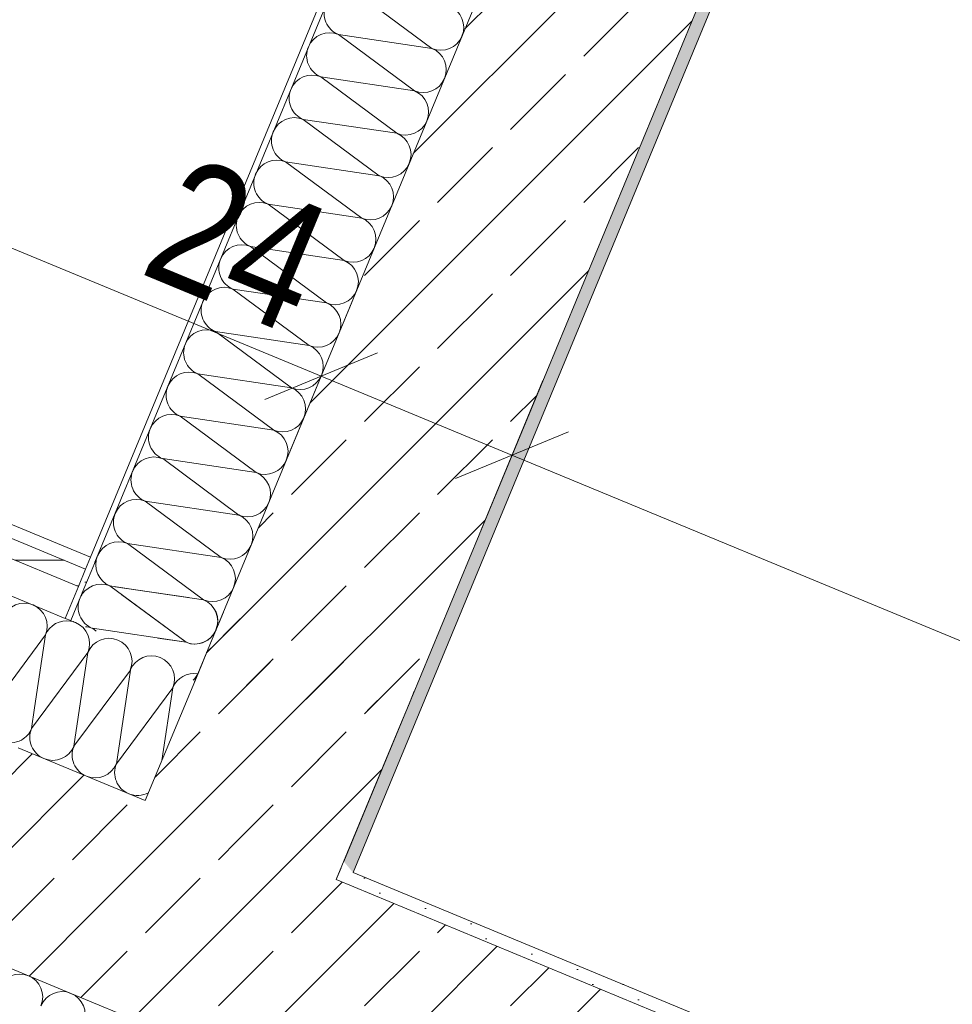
# Model space of a CAD drawing. Header units: metres. Extents: x -89 to 754, y -195 to 69.
# Tile 22 of 211: x -5.7 to -4.62, y -5.56 to -4.41. Entities that reach past the tile are written whole.
import ezdxf

# ---------------------------------------------------------------- set-up
doc = ezdxf.new("R2010")
doc.units = ezdxf.units.M
doc.header["$MEASUREMENT"] = 0
doc.layers.add('95 Ausführungsplanung Bemaßung', color=7, linetype='Continuous')
doc.layers.add('Neubau_10 Wand außen', color=7, linetype='Continuous')
doc.styles.add('ERSTELLTER_STIL_3', font='ARIALN.TTF')
doc.dimstyles.new('ERSTELLTER_STIL__4', dxfattribs={"dimtxt": 0.15, "dimasz": 0.095143, "dimexe": 0.18, "dimexo": 0.0625, "dimgap": 0, "dimtad": 1, "dimzin": 0, "dimdsep": 46, "dimtxsty": 'ERSTELLTER_STIL_3', "dimblk": 'ARROWHEAD_6', "dimblk1": 'ARROWHEAD_6', "dimblk2": 'ARROWHEAD_6', "dimcen": 0.09, "dimse1": 1, "dimse2": 1, "dimclrd": 7, "dimclre": 7, "dimclrt": 7, "dimazin": 0, "dimtfac": 1, "dimtdec": 4, "dimtmove": 0, "dimatfit": 3, "dimfxl": 1, "dimtolj": 1, "dimtzin": 0, "dimarcsym": 0})
pattern_1 = [(45, (0, 0), (-0.01767767, 0.01767767), [0, -0.025])]
pattern_2 = [(45, (0, 0), (-0.0848528, 0.0848528), []), (45, (-0.04243, 0.04243), (-0.0848528, 0.0848528), [0.09, -0.03])]
pattern_3 = [(45, (0, 0.175), (-0.05568466, 0.05568466), [0, -0.0525, 0, -0.07875]), (110, (0.175, 0.175), (0.0740008, 0.0269341), [0, -0.0385, 0, -0.0665])]

# ---------------------------------------------------------------- blocks, each defined once
blk = doc.blocks.new('*X195')
at = {"layer": 'Neubau_10 Wand außen', "color": 8, "linetype": 'Continuous', "lineweight": 9}
for centre, start, end in [((-5.7038, -5.5475), 67.5, 157.5), ((-5.7038, -5.5475), 337.5, 67.5), ((-5.6545, -5.5679), 67.5, 157.5), ((-5.6545, -5.5679), 337.5, 67.5)]:
    blk.add_arc(centre, 0.0267, start, end, dxfattribs=at)
blk = doc.blocks.new('*X196')
at = {"layer": 'Neubau_10 Wand außen', "color": 8, "linetype": 'Continuous', "lineweight": 9}
for p in [(-5.7393, -5.2153), (-5.6865, -5.2116)]:
    blk.add_line(p, (-5.6739, -5.1269), dxfattribs=at)
for centre, start, end in [((-5.6985, -5.1167), 67.5, 157.5), ((-5.6985, -5.1167), 337.5, 67.5), ((-5.6493, -5.1371), 80.2968, 157.5), ((-5.7147, -5.2255), 247.5, 298.6239)]:
    blk.add_arc(centre, 0.0267, start, end, dxfattribs=at)
blk = doc.blocks.new('*X197')
at = {"layer": 'Neubau_10 Wand außen', "color": 8, "linetype": 'Continuous', "lineweight": 9}
for p, q in [((-5.6901, -5.2357), (-5.6246, -5.1473)), ((-5.6408, -5.2561), (-5.6246, -5.1473)), ((-5.6408, -5.2561), (-5.5753, -5.1677)), ((-5.5915, -5.2765), (-5.5753, -5.1677)), ((-5.5915, -5.2765), (-5.5261, -5.1882)), ((-5.5387, -5.2728), (-5.5261, -5.1882)), ((-5.6901, -5.2357), (-5.6865, -5.2116))]:
    blk.add_line(p, q, dxfattribs=at)
for centre, start, end in [((-5.6493, -5.1371), 67.5, 80.2968), ((-5.6493, -5.1371), 337.5, 67.5), ((-5.6, -5.1575), 67.5, 157.5), ((-5.6, -5.1575), 337.5, 67.5), ((-5.5507, -5.1779), 67.5, 157.5), ((-5.5507, -5.1779), 337.5, 67.5), ((-5.5014, -5.1984), 80.2968, 157.5), ((-5.7147, -5.2255), 298.6239, 337.5), ((-5.6654, -5.2459), 157.5, 247.5), ((-5.6654, -5.2459), 247.5, 337.5), ((-5.6162, -5.2663), 157.5, 247.5), ((-5.6162, -5.2663), 247.5, 337.5), ((-5.5669, -5.2867), 157.5, 247.5), ((-5.5669, -5.2867), 247.5, 298.6239)]:
    blk.add_arc(centre, 0.0267, start, end, dxfattribs=at)
blk = doc.blocks.new('*X296')
at = {"layer": 'Neubau_10 Wand außen', "color": 8, "linetype": 'Continuous', "lineweight": 9}
for p, q in [((-5.5505, -5.1059), (-5.5106, -5.1354)), ((-5.6194, -5.1192), (-5.6151, -5.1224)), ((-5.6194, -5.1192), (-5.5106, -5.1354))]:
    blk.add_line(p, q, dxfattribs=at)
for centre, start, end in [((-5.6092, -5.0946), 130.6681, 157.5), ((-5.6092, -5.0946), 157.5, 247.5), ((-5.6296, -5.1439), 67.5, 85.4408), ((-5.5004, -5.1108), 247.5, 304.2273), ((-5.5208, -5.1601), 334.7129, 337.5)]:
    blk.add_arc(centre, 0.0267, start, end, dxfattribs=at)
blk = doc.blocks.new('*X297')
at = {"layer": 'Neubau_10 Wand außen', "color": 8, "linetype": 'Continuous', "lineweight": 9}
for p, q in [((-5.6131, -5.0561), (-5.6109, -5.0601)), ((-5.6109, -5.0601), (-5.6076, -5.0642)), ((-5.6076, -5.0642), (-5.6036, -5.0675)), ((-5.624, -5.0724), (-5.6264, -5.0744)), ((-5.6194, -5.07), (-5.624, -5.0724)), ((-5.6144, -5.0684), (-5.6194, -5.07)), ((-5.6092, -5.0679), (-5.6144, -5.0684)), ((-5.604, -5.0684), (-5.6092, -5.0679)), ((-5.599, -5.07), (-5.604, -5.0684)), ((-5.6036, -5.0675), (-5.599, -5.07)), ((-5.599, -5.07), (-5.5689, -5.0744)), ((-5.599, -5.07), (-5.5505, -5.1059)), ((-5.4782, -5.1256), (-5.4758, -5.121)), ((-5.4758, -5.121), (-5.4743, -5.116)), ((-5.4743, -5.116), (-5.474, -5.1137)), ((-5.4854, -5.1328), (-5.4816, -5.1296)), ((-5.4816, -5.1296), (-5.4782, -5.1256))]:
    blk.add_line(p, q, dxfattribs=at)
blk = doc.blocks.new('*X298')
at = {"layer": 'Neubau_10 Wand außen', "color": 8, "linetype": 'Continuous', "lineweight": 9}
for p, q in [((-5.6149, -5.0401), (-5.6154, -5.0453)), ((-5.6146, -5.0393), (-5.6149, -5.0401)), ((-5.6154, -5.0453), (-5.6149, -5.0505)), ((-5.6149, -5.0505), (-5.6134, -5.0555)), ((-5.6134, -5.0555), (-5.6131, -5.0561)), ((-5.5689, -5.0744), (-5.5077, -5.0835)), ((-5.4782, -5.096), (-5.4785, -5.0956)), ((-5.4758, -5.1006), (-5.4782, -5.096)), ((-5.4743, -5.1056), (-5.4758, -5.1006)), ((-5.4737, -5.1108), (-5.4743, -5.1056)), ((-5.474, -5.1137), (-5.4737, -5.1108))]:
    blk.add_line(p, q, dxfattribs=at)
blk = doc.blocks.new('*X300')
at = {"layer": 'Neubau_10 Wand außen', "color": 8, "linetype": 'Continuous', "lineweight": 9}
for p, q in [((-5.3132, -4.3801), (-5.2249, -4.4456)), ((-5.3336, -4.4294), (-5.2249, -4.4456)), ((-5.3336, -4.4294), (-5.2453, -4.4949)), ((-5.354, -4.4787), (-5.2453, -4.4949)), ((-5.354, -4.4787), (-5.2657, -4.5441)), ((-5.3745, -4.528), (-5.2861, -4.5934)), ((-5.3745, -4.528), (-5.2657, -4.5441)), ((-5.3949, -4.5772), (-5.2861, -4.5934)), ((-5.3949, -4.5772), (-5.3065, -4.6427)), ((-5.4153, -4.6265), (-5.3065, -4.6427)), ((-5.4153, -4.6265), (-5.3269, -4.692)), ((-5.4357, -4.6758), (-5.3473, -4.7412)), ((-5.4357, -4.6758), (-5.3269, -4.692)), ((-5.4561, -4.7251), (-5.3473, -4.7412)), ((-5.4561, -4.7251), (-5.3677, -4.7905)), ((-5.4765, -4.7743), (-5.3677, -4.7905)), ((-5.4765, -4.7743), (-5.3882, -4.8398)), ((-5.4969, -4.8236), (-5.4086, -4.8891)), ((-5.4969, -4.8236), (-5.3882, -4.8398)), ((-5.5173, -4.8729), (-5.4086, -4.8891)), ((-5.5173, -4.8729), (-5.429, -4.9383)), ((-5.5377, -4.9221), (-5.429, -4.9383)), ((-5.5377, -4.9221), (-5.4494, -4.9876)), ((-5.5581, -4.9714), (-5.4698, -5.0369)), ((-5.5581, -4.9714), (-5.4494, -4.9876)), ((-5.5786, -5.0207), (-5.4698, -5.0369)), ((-5.5786, -5.0207), (-5.4902, -5.0861)), ((-5.5928, -5.0709), (-5.4902, -5.0861)), ((-5.585, -5.0803), (-5.5106, -5.1354)), ((-5.5432, -5.1306), (-5.5106, -5.1354))]:
    blk.add_line(p, q, dxfattribs=at)
for centre, start, end in [((-5.3234, -4.4048), 157.5, 247.5), ((-5.2147, -4.421), 337.5, 67.5), ((-5.3438, -4.454), 67.5, 157.5), ((-5.2147, -4.421), 247.5, 337.5), ((-5.3438, -4.454), 157.5, 247.5), ((-5.2351, -4.4702), 337.5, 67.5), ((-5.3642, -4.5033), 67.5, 157.5), ((-5.2351, -4.4702), 247.5, 337.5), ((-5.3642, -4.5033), 157.5, 247.5), ((-5.2555, -4.5195), 337.5, 67.5), ((-5.3847, -4.5526), 67.5, 157.5), ((-5.2555, -4.5195), 247.5, 337.5), ((-5.3847, -4.5526), 157.5, 247.5), ((-5.2759, -4.5688), 337.5, 67.5), ((-5.4051, -4.6019), 67.5, 157.5), ((-5.2759, -4.5688), 247.5, 337.5), ((-5.4051, -4.6019), 157.5, 247.5), ((-5.2963, -4.618), 337.5, 67.5), ((-5.4255, -4.6511), 67.5, 157.5), ((-5.2963, -4.618), 247.5, 337.5), ((-5.4255, -4.6511), 157.5, 247.5), ((-5.3167, -4.6673), 337.5, 67.5), ((-5.4459, -4.7004), 67.5, 157.5), ((-5.3167, -4.6673), 247.5, 337.5), ((-5.4459, -4.7004), 157.5, 247.5), ((-5.3371, -4.7166), 337.5, 67.5), ((-5.4663, -4.7497), 67.5, 157.5), ((-5.3371, -4.7166), 247.5, 337.5), ((-5.4663, -4.7497), 157.5, 247.5), ((-5.3575, -4.7659), 337.5, 67.5), ((-5.4867, -4.799), 67.5, 157.5), ((-5.3575, -4.7659), 247.5, 337.5), ((-5.4867, -4.799), 157.5, 247.5), ((-5.378, -4.8151), 337.5, 67.5), ((-5.5071, -4.8482), 67.5, 157.5), ((-5.378, -4.8151), 247.5, 337.5), ((-5.5071, -4.8482), 157.5, 247.5), ((-5.3984, -4.8644), 337.5, 67.5), ((-5.5275, -4.8975), 67.5, 157.5), ((-5.3984, -4.8644), 247.5, 337.5), ((-5.5275, -4.8975), 157.5, 247.5), ((-5.4188, -4.9137), 337.5, 67.5), ((-5.5479, -4.9468), 67.5, 157.5), ((-5.4188, -4.9137), 247.5, 337.5), ((-5.5479, -4.9468), 157.5, 247.5), ((-5.4392, -4.963), 337.5, 67.5), ((-5.5683, -4.9961), 67.5, 157.5), ((-5.4392, -4.963), 247.5, 337.5), ((-5.5683, -4.9961), 157.5, 247.5), ((-5.4596, -5.0122), 337.5, 67.5), ((-5.5888, -5.0453), 67.5, 157.5), ((-5.4596, -5.0122), 247.5, 337.5), ((-5.5888, -5.0453), 157.5, 176.6712), ((-5.48, -5.0615), 337.5, 67.5), ((-5.48, -5.0615), 247.5, 337.5), ((-5.5004, -5.1108), 337.5, 67.5), ((-5.5004, -5.1108), 247.5, 337.5), ((-5.5208, -5.1601), 313.3274, 337.5)]:
    blk.add_arc(centre, 0.0267, start, end, dxfattribs=at)
blk = doc.blocks.new('*D698')
at = {"layer": '95 Ausführungsplanung Bemaßung', "color": 7, "linetype": 'Continuous', "lineweight": 9}
for p, q in [((-8.1158, -6.9947), (-8.0439, -6.8212)), ((-8.1492, -6.8792), (-8.0798, -6.908)), ((-8.0144, -6.8809), (-8.1453, -6.9351)), ((-8.0798, -6.908), (8.1315, -13.6229)), ((8.0955, -13.7097), (8.1674, -13.5362)), ((8.066, -13.65), (8.1969, -13.5958)), ((8.1315, -13.6229), (8.2009, -13.6517))]:
    blk.add_line(p, q, dxfattribs=at)
at = {"layer": '95 Ausführungsplanung Bemaßung', "color": 7, "lineweight": 9, "insert": (-0.2063, -10.1746), "char_height": 0.15, "attachment_point": 7, "rotation": 337.5, "style": 'ERSTELLTER_STIL_3'}
blk.add_mtext('\\A1;{\\pql;\\fArial Narrow|b0|i0|c0|p0;\\W1.000000;17,54\\fArial Narrow|b0|i0|c0|p0;\\W1.000000;\\A1{\\H.66x;\\S5^  ;}}', dxfattribs=at)
blk = doc.blocks.new('ARROWHEAD_6')
at = {"color": 0, "linetype": 'Continuous', "lineweight": 0}
for p, q in [((-0.5, -0.5), (0.5, 0.5)), ((0, 0), (-1, 0))]:
    blk.add_line(p, q, dxfattribs=at)
blk = doc.blocks.new('*D699')
at = {"layer": '95 Ausführungsplanung Bemaßung', "color": 7, "linetype": 'Continuous', "lineweight": 9}
for p, q in [((-7.8096, -6.2556), (-7.7378, -6.0821)), ((-7.8431, -6.1401), (-7.7737, -6.1689)), ((-7.7083, -6.1418), (-7.8391, -6.196)), ((-7.7737, -6.1689), (-7.5455, -6.2634)), ((-7.4801, -6.2363), (-7.6109, -6.2905)), ((-7.5455, -6.2634), (-5.2681, -7.2067))]:
    blk.add_line(p, q, dxfattribs=at)
at = {"layer": '95 Ausführungsplanung Bemaßung', "color": 7, "lineweight": 9, "insert": (-8.0484, -6.0298), "char_height": 0.15, "attachment_point": 7, "rotation": 337.5, "style": 'ERSTELLTER_STIL_3'}
blk.add_mtext('\\A1;{\\pql;\\fArial Narrow|b0|i0|c0|p0;\\W1.000000;24\\fArial Narrow|b0|i0|c0|p0;\\W1.000000;\\A1{\\H.66x;\\S5^  ;}}', dxfattribs=at)
blk = doc.blocks.new('*D700')
at = {"layer": '95 Ausführungsplanung Bemaßung', "color": 7, "linetype": 'Continuous', "lineweight": 9}
for p, q in [((-7.7737, -6.1689), (-7.5455, -6.2634)), ((-7.5814, -6.3501), (-7.5096, -6.1766)), ((-7.4801, -6.2363), (-7.6109, -6.2905)), ((-7.5455, -6.2634), (-5.2681, -7.2067)), ((-5.2027, -7.1796), (-5.3336, -7.2338)), ((-5.2681, -7.2067), (-4.335, -7.5932))]:
    blk.add_line(p, q, dxfattribs=at)
at = {"layer": '95 Ausführungsplanung Bemaßung', "color": 7, "lineweight": 9, "insert": (-6.5943, -6.6627), "char_height": 0.15, "attachment_point": 7, "rotation": 337.5, "style": 'ERSTELLTER_STIL_3'}
blk.add_mtext('\\A1;{\\pql;\\fArial Narrow|b0|i0|c0|p0;\\W1.000000;2,46\\fArial Narrow|b0|i0|c0|p0;\\W1.000000;\\A1{\\H.66x;\\S5^  ;}}', dxfattribs=at)
blk = doc.blocks.new('*D717')
at = {"layer": '95 Ausführungsplanung Bemaßung', "color": 7, "linetype": 'Continuous', "lineweight": 9}
for p, q in [((-7.9627, -6.6252), (-7.8908, -6.4517)), ((-7.9962, -6.5097), (-7.9268, -6.5384)), ((-7.8613, -6.5113), (-7.9922, -6.5655)), ((-7.9268, -6.5384), (-7.6986, -6.6329)), ((-7.6331, -6.6058), (-7.764, -6.66)), ((-7.6986, -6.6329), (8.0563, -13.1588))]:
    blk.add_line(p, q, dxfattribs=at)
at = {"layer": '95 Ausführungsplanung Bemaßung', "color": 7, "lineweight": 9, "insert": (-8.2014, -6.3993), "char_height": 0.15, "attachment_point": 7, "rotation": 337.5, "style": 'ERSTELLTER_STIL_3'}
blk.add_mtext('\\A1;{\\pql;\\fArial Narrow|b0|i0|c0|p0;\\W1.000000;24\\fArial Narrow|b0|i0|c0|p0;\\W1.000000;\\A1{\\H.66x;\\S5^  ;}}', dxfattribs=at)
blk = doc.blocks.new('*D718')
at = {"layer": '95 Ausführungsplanung Bemaßung', "color": 7, "linetype": 'Continuous', "lineweight": 9}
for p, q in [((-7.9268, -6.5384), (-7.6986, -6.6329)), ((-7.7345, -6.7197), (-7.6626, -6.5462)), ((-7.6331, -6.6058), (-7.764, -6.66)), ((-7.6986, -6.6329), (8.0563, -13.1588)), ((8.1218, -13.1317), (7.9909, -13.1859))]:
    blk.add_line(p, q, dxfattribs=at)
at = {"layer": '95 Ausführungsplanung Bemaßung', "color": 7, "lineweight": 9, "char_height": 0.15, "attachment_point": 7, "rotation": 337.5, "style": 'ERSTELLTER_STIL_3'}
for s, insert in [('\\A1;{\\pql;\\fArial Narrow|b0|i0|c0|p0;\\W1.000000;17,05\\fArial Narrow|b0|i0|c0|p0;\\W1.000000;\\A1{\\H.66x;\\S5^  ;}}', (-0.0532, -9.8051)), ('\\A1;{\\pql;\\fArial Narrow|b0|i0|c0|p0;\\W1.000000;24\\fArial Narrow|b0|i0|c0|p0;\\W1.000000;\\A1{\\H.66x;\\S5^  ;}}', (7.7817, -13.0198))]:
    blk.add_mtext(s, dxfattribs=dict(at, insert=insert))
blk = doc.blocks.new('*D734')
at = {"layer": '95 Ausführungsplanung Bemaßung', "color": 7, "linetype": 'Continuous', "lineweight": 9}
for p, q in [((-5.3191, 5.6364), (-5.2649, 5.5055)), ((-5.2053, 5.535), (-5.3788, 5.6069)), ((-9.3676, -4.2684), (-5.292, 5.5709)), ((-9.3947, -4.203), (-9.3405, -4.3338)), ((-9.2809, -4.3043), (-9.4543, -4.2325)), ((-9.3963, -4.3378), (-9.3676, -4.2684))]:
    blk.add_line(p, q, dxfattribs=at)
at = {"layer": '95 Ausführungsplanung Bemaßung', "color": 7, "lineweight": 9, "insert": (-7.4407, 0.462), "char_height": 0.15, "attachment_point": 7, "rotation": 67.5, "style": 'ERSTELLTER_STIL_3'}
blk.add_mtext('\\A1;{\\pql;\\fArial Narrow|b0|i0|c0|p0;\\W1.000000;10,65}', dxfattribs=at)
blk = doc.blocks.new('*D738')
at = {"layer": '95 Ausführungsplanung Bemaßung', "color": 7, "linetype": 'Continuous', "lineweight": 9}
for p, q in [((-8.9035, -4.1933), (-8.8117, -3.9715)), ((-8.9306, -4.1278), (-8.8764, -4.2587)), ((-8.998, -4.4215), (-8.9035, -4.1933)), ((-9.0251, -4.356), (-8.9709, -4.4869)), ((-8.9113, -4.4574), (-9.0848, -4.3855)), ((-9.0268, -4.4909), (-8.998, -4.4215))]:
    blk.add_line(p, q, dxfattribs=at)
at = {"layer": '95 Ausführungsplanung Bemaßung', "color": 7, "lineweight": 9, "insert": (-9.1371, -4.6961), "char_height": 0.15, "attachment_point": 7, "rotation": 67.5, "style": 'ERSTELLTER_STIL_3'}
blk.add_mtext('\\A1;{\\pql;\\fArial Narrow|b0|i0|c0|p0;\\W1.000000;24\\fArial Narrow|b0|i0|c0|p0;\\W1.000000;\\A1{\\H.66x;\\S5^  ;}}', dxfattribs=at)
blk = doc.blocks.new('*D739')
at = {"layer": '95 Ausführungsplanung Bemaßung', "color": 7, "linetype": 'Continuous', "lineweight": 9}
for p, q in [((-8.8388, -3.9061), (-8.7846, -4.037)), ((-8.9035, -4.1933), (-8.8117, -3.9715)), ((-8.9306, -4.1278), (-8.8764, -4.2587)), ((-8.8168, -4.2292), (-8.9903, -4.1573)), ((-8.998, -4.4215), (-8.9035, -4.1933))]:
    blk.add_line(p, q, dxfattribs=at)
blk = doc.blocks.new('*D740')
at = {"layer": '95 Ausführungsplanung Bemaßung', "color": 7, "linetype": 'Continuous', "lineweight": 9}
for p, q in [((-4.9225, 5.4179), (-4.8375, 5.623)), ((-4.9496, 5.4833), (-4.8954, 5.3524)), ((-4.8357, 5.3819), (-5.0092, 5.4538)), ((-8.8117, -3.9715), (-4.9225, 5.4179)), ((-8.8388, -3.9061), (-8.7846, -4.037)), ((-8.7249, -4.0075), (-8.8984, -3.9356)), ((-8.9035, -4.1933), (-8.8117, -3.9715))]:
    blk.add_line(p, q, dxfattribs=at)
at = {"layer": '95 Ausführungsplanung Bemaßung', "color": 7, "lineweight": 9, "char_height": 0.15, "attachment_point": 7, "rotation": 67.5, "style": 'ERSTELLTER_STIL_3'}
for s, insert in [('\\A1;{\\pql;\\fArial Narrow|b0|i0|c0|p0;\\W1.000000;22}', (-5.0433, 5.2046)), ('\\A1;{\\pql;\\fArial Narrow|b0|i0|c0|p0;\\W1.000000;10,16\\fArial Narrow|b0|i0|c0|p0;\\W1.000000;\\A1{\\H.66x;\\S5^  ;}}', (-6.9579, 0.4911)), ('\\A1;{\\pql;\\fArial Narrow|b0|i0|c0|p0;\\W1.000000;24}', (-8.8202, -3.9138))]:
    blk.add_mtext(s, dxfattribs=dict(at, insert=insert))
blk = doc.blocks.new('*D751')
at = {"layer": '95 Ausführungsplanung Bemaßung', "color": 7, "linetype": 'Continuous', "lineweight": 9}
for p, q in [((-8.5611, -4.2809), (-8.5069, -4.4118)), ((-8.6285, -4.5745), (-8.534, -4.3463)), ((-8.6556, -4.5091), (-8.6014, -4.64)), ((-8.5418, -4.6105), (-8.7152, -4.5386)), ((-8.6572, -4.6439), (-8.6285, -4.5745))]:
    blk.add_line(p, q, dxfattribs=at)
at = {"layer": '95 Ausführungsplanung Bemaßung', "color": 7, "lineweight": 9, "insert": (-8.7676, -4.8492), "char_height": 0.15, "attachment_point": 7, "rotation": 67.5, "style": 'ERSTELLTER_STIL_3'}
blk.add_mtext('\\A1;{\\pql;\\fArial Narrow|b0|i0|c0|p0;\\W1.000000;24\\fArial Narrow|b0|i0|c0|p0;\\W1.000000;\\A1{\\H.66x;\\S5^  ;}}', dxfattribs=at)
blk = doc.blocks.new('*D752')
at = {"layer": '95 Ausführungsplanung Bemaßung', "color": 7, "linetype": 'Continuous', "lineweight": 9}
for p, q in [((-8.4692, -4.0592), (-8.415, -4.19)), ((-8.534, -4.3463), (-8.4421, -4.1246)), ((-8.5611, -4.2809), (-8.5069, -4.4118)), ((-8.4472, -4.3823), (-8.6207, -4.3104)), ((-8.6285, -4.5745), (-8.534, -4.3463))]:
    blk.add_line(p, q, dxfattribs=at)
blk = doc.blocks.new('*D753')
at = {"layer": '95 Ausführungsplanung Bemaßung', "color": 7, "linetype": 'Continuous', "lineweight": 9}
for p, q in [((-7.4647, -1.634), (-7.4105, -1.7648)), ((-7.3508, -1.7353), (-7.5243, -1.6635)), ((-8.4421, -4.1246), (-7.4376, -1.6994)), ((-8.4692, -4.0592), (-8.415, -4.19)), ((-8.3554, -4.1605), (-8.5289, -4.0887)), ((-8.534, -4.3463), (-8.4421, -4.1246))]:
    blk.add_line(p, q, dxfattribs=at)
at = {"layer": '95 Ausführungsplanung Bemaßung', "color": 7, "lineweight": 9, "char_height": 0.15, "attachment_point": 7, "rotation": 67.5, "style": 'ERSTELLTER_STIL_3'}
for s, insert in [('\\A1;{\\pql;\\fArial Narrow|b0|i0|c0|p0;\\W1.000000;2,62\\fArial Narrow|b0|i0|c0|p0;\\W1.000000;\\A1{\\H.66x;\\S5^  ;}}', (-8.0122, -3.0995)), ('\\A1;{\\pql;\\fArial Narrow|b0|i0|c0|p0;\\W1.000000;24}', (-8.4507, -4.0669))]:
    blk.add_mtext(s, dxfattribs=dict(at, insert=insert))
blk = doc.blocks.new('*D810')
at = {"layer": '95 Ausführungsplanung Bemaßung', "color": 7, "linetype": 'Continuous', "lineweight": 9}
for p, q in [((2.8133, 26.0534), (2.7591, 26.1842)), ((2.7862, 26.1188), (2.815, 26.1882)), ((2.873, 26.0829), (2.6995, 26.1548)), ((-9.7372, -4.1153), (2.7862, 26.1188)), ((-9.7643, -4.0499), (-9.7101, -4.1807)), ((-9.6504, -4.1512), (-9.8239, -4.0794)), ((-9.7659, -4.1847), (-9.7372, -4.1153))]:
    blk.add_line(p, q, dxfattribs=at)
at = {"layer": '95 Ausführungsplanung Bemaßung', "color": 7, "lineweight": 9, "insert": (-3.5663, 10.7697), "char_height": 0.15, "attachment_point": 7, "rotation": 67.5, "style": 'ERSTELLTER_STIL_3'}
blk.add_mtext('\\A1;{\\pql;\\fArial Narrow|b0|i0|c0|p0;\\W1.000000;32,72\\fArial Narrow|b0|i0|c0|p0;\\W1.000000;\\A1{\\H.66x;\\S5^  ;}}', dxfattribs=at)
blk = doc.blocks.new('*D856')
at = {"layer": '95 Ausführungsplanung Bemaßung', "color": 7, "linetype": 'Continuous', "lineweight": 9}
for p, q in [((-6.9805, -4.254), (-6.9087, -4.0805)), ((-7.014, -4.1385), (-6.9446, -4.1673)), ((-6.8792, -4.1402), (-7.01, -4.1944)), ((-6.9446, -4.1673), (-6.7164, -4.2618)), ((-6.7523, -4.3485), (-6.6805, -4.1751)), ((-6.651, -4.2347), (-6.7818, -4.2889)), ((-6.7164, -4.2618), (-5.3537, -4.8263))]:
    blk.add_line(p, q, dxfattribs=at)
at = {"layer": '95 Ausführungsplanung Bemaßung', "color": 7, "lineweight": 9, "insert": (-7.2193, -4.0282), "char_height": 0.15, "attachment_point": 7, "rotation": 337.5, "style": 'ERSTELLTER_STIL_3'}
blk.add_mtext('\\A1;{\\pql;\\fArial Narrow|b0|i0|c0|p0;\\W1.000000;24\\fArial Narrow|b0|i0|c0|p0;\\W1.000000;\\A1{\\H.66x;\\S5^  ;}}', dxfattribs=at)
blk = doc.blocks.new('*D857')
at = {"layer": '95 Ausführungsplanung Bemaßung', "color": 7, "linetype": 'Continuous', "lineweight": 9}
for p, q in [((-6.651, -4.2347), (-6.7818, -4.2889)), ((-6.7164, -4.2618), (-5.3537, -4.8263)), ((-5.2883, -4.7992), (-5.4191, -4.8534)), ((-5.3537, -4.8263), (-5.132, -4.9181))]:
    blk.add_line(p, q, dxfattribs=at)
at = {"layer": '95 Ausführungsplanung Bemaßung', "color": 7, "lineweight": 9, "char_height": 0.15, "attachment_point": 7, "rotation": 337.5, "style": 'ERSTELLTER_STIL_3'}
for s, insert in [('\\A1;{\\pql;\\fArial Narrow|b0|i0|c0|p0;\\W1.000000;1,47\\fArial Narrow|b0|i0|c0|p0;\\W1.000000;\\A1{\\H.66x;\\S5^  ;}}', (-6.2225, -4.4717)), ('\\A1;{\\pql;\\fArial Narrow|b0|i0|c0|p0;\\W1.000000;24}', (-5.5669, -4.7055))]:
    blk.add_mtext(s, dxfattribs=dict(at, insert=insert))
blk = doc.blocks.new('*D858')
at = {"layer": '95 Ausführungsplanung Bemaßung', "color": 7, "linetype": 'Continuous', "lineweight": 9}
for p, q in [((-6.7164, -4.2618), (-5.3537, -4.8263)), ((-5.3896, -4.913), (-5.3178, -4.7395)), ((-5.2883, -4.7992), (-5.4191, -4.8534)), ((-5.3537, -4.8263), (-5.132, -4.9181)), ((-5.1679, -5.0048), (-5.096, -4.8314)), ((-5.0665, -4.891), (-5.1974, -4.9452)), ((-5.132, -4.9181), (1.2289, -7.5529))]:
    blk.add_line(p, q, dxfattribs=at)
blk = doc.blocks.new('*D859')
at = {"layer": '95 Ausführungsplanung Bemaßung', "color": 7, "linetype": 'Continuous', "lineweight": 9}
for p, q in [((-5.0665, -4.891), (-5.1974, -4.9452)), ((-5.132, -4.9181), (1.2289, -7.5529)), ((1.2944, -7.5258), (1.1635, -7.58)), ((1.2289, -7.5529), (1.4507, -7.6447))]:
    blk.add_line(p, q, dxfattribs=at)
at = {"layer": '95 Ausführungsplanung Bemaßung', "color": 7, "lineweight": 9, "char_height": 0.15, "attachment_point": 7, "rotation": 337.5, "style": 'ERSTELLTER_STIL_3'}
for s, insert in [('\\A1;{\\pql;\\fArial Narrow|b0|i0|c0|p0;\\W1.000000;6,88\\fArial Narrow|b0|i0|c0|p0;\\W1.000000;\\A1{\\H.66x;\\S5^  ;}}', (-2.139, -6.1631)), ('\\A1;{\\pql;\\fArial Narrow|b0|i0|c0|p0;\\W1.000000;24}', (1.0157, -7.4321))]:
    blk.add_mtext(s, dxfattribs=dict(at, insert=insert))
blk = doc.blocks.new('*D860')
at = {"layer": '95 Ausführungsplanung Bemaßung', "color": 7, "linetype": 'Continuous', "lineweight": 9}
for p, q in [((-5.132, -4.9181), (1.2289, -7.5529)), ((1.193, -7.6396), (1.2649, -7.4661)), ((1.2944, -7.5258), (1.1635, -7.58)), ((1.2289, -7.5529), (1.4507, -7.6447)), ((1.4147, -7.7315), (1.4866, -7.558)), ((1.5161, -7.6176), (1.3853, -7.6718)), ((1.4507, -7.6447), (7.8116, -10.2795))]:
    blk.add_line(p, q, dxfattribs=at)

msp = doc.modelspace()

# ---------------------------------------------------------------- hatches: boundary and pattern name
at = {"layer": 'Neubau_10 Wand außen', "linetype": 'Continuous', "lineweight": 0, "true_color": 0x000000}
h = msp.add_hatch(dxfattribs=at)
h.set_pattern_fill('Mörtel_0001', color=18, style=0, pattern_type=2)
h.set_pattern_definition(pattern_3)
h.paths.add_polyline_path([(-4.6923, -2.7932), (-5.6215, -5.0364), (-5.6164, -5.0425), (-4.6859, -2.7959)])
h = msp.add_hatch(dxfattribs=at)
h.set_pattern_fill('Beton_Stahlbeton_0001', color=18, style=0, pattern_type=2)
h.set_pattern_definition(pattern_2)
h.paths.add_polyline_path([(-4.5534, -2.8941), (-5.5008, -5.1815), (-5.3274, -5.39), (-4.3316, -2.9859), (-4.4887, -2.9209)])
h = msp.add_hatch(dxfattribs=at)
h.set_pattern_fill('Gips_0001', color=18, style=0, pattern_type=2)
h.set_pattern_definition(pattern_1)
h.paths.add_polyline_path([(-5.3274, -5.39), (-5.3166, -5.403), (-4.3178, -2.9917), (-4.3316, -2.9859)])
h = msp.add_hatch(dxfattribs=at)
h.set_pattern_fill('Metall_Zinkblech_0001', color=18, style=0, pattern_type=2)
h.set_pattern_definition([(90, (0.02, 0), (-0.4, 0), []), (90, (0, 0), (-0.4, 0), []), (90, (-0.02, 0), (-0.4, 0), []), (90, (0.2, 1), (-0.2, 0), [])])
h.paths.add_polyline_path([(-5.6215, -5.0364), (-7.0581, -4.4413), (-7.0639, -4.4552), (-5.6272, -5.0503)])
h = msp.add_hatch(dxfattribs=at)
h.set_pattern_fill('Holzwerkstoff_Sperrholz__D2', color=18, style=0, pattern_type=2)
h.set_pattern_definition([(0, (0, 0), (0, 0.03), [])])
h.paths.add_polyline_path([(-7.0408, -4.4648), (-7.0492, -4.4851), (-5.6357, -5.0706), (-5.6272, -5.0503)])
h = msp.add_hatch(dxfattribs=at)
h.set_pattern_fill('Beton_Stahlbeton_0001', color=18, style=0, pattern_type=2)
h.set_pattern_definition(pattern_2)
h.paths.add_polyline_path([(-6.9206, -4.7548), (-7.0125, -4.9766), (-5.6498, -5.541), (-5.5579, -5.3193)])
h = msp.add_hatch(dxfattribs=at)
h.set_pattern_fill('Mörtel_0001', color=18, style=0, pattern_type=2)
h.set_pattern_definition(pattern_3)
h.paths.add_polyline_path([(-5.615, -5.0391), (-5.6215, -5.0364), (-5.6272, -5.0503), (-5.6208, -5.053)])
h = msp.add_hatch(dxfattribs=at)
h.set_pattern_fill('Mörtel_0001', color=18, style=0, pattern_type=2)
h.set_pattern_definition(pattern_3)
h.paths.add_polyline_path([(-5.6208, -5.053), (-5.6272, -5.0503), (-5.6357, -5.0706), (-5.6292, -5.0733)])
h = msp.add_hatch(dxfattribs=at)
h.set_pattern_fill('Mörtel_0001', color=18, style=0, pattern_type=2)
h.set_pattern_definition(pattern_3)
h.paths.add_polyline_path([(-5.6292, -5.0733), (-5.6357, -5.0706), (-5.651, -5.1076), (-5.6445, -5.1102)])
h = msp.add_hatch(dxfattribs=at)
h.set_pattern_fill('Beton_Stahlbeton_0001', color=18, style=0, pattern_type=2)
h.set_pattern_definition(pattern_2)
h.paths.add_polyline_path([(-5.2455, -5.1922), (-5.4672, -5.1003), (-5.473, -5.1142), (-5.2512, -5.206)])
h = msp.add_hatch(dxfattribs=at)
h.set_pattern_fill('Beton_Stahlbeton_0001', color=18, style=0, pattern_type=2)
h.set_pattern_definition(pattern_2)
h.paths.add_polyline_path([(-5.2512, -5.206), (-5.473, -5.1142), (-5.4814, -5.1345), (-5.2596, -5.2264)])
h = msp.add_hatch(dxfattribs=at)
h.set_pattern_fill('Beton_Stahlbeton_0001', color=18, style=0, pattern_type=2)
h.set_pattern_definition(pattern_2)
h.paths.add_polyline_path([(-5.2596, -5.2264), (-5.4814, -5.1345), (-5.4967, -5.1715), (-5.275, -5.2633)])
h = msp.add_hatch(dxfattribs=at)
h.set_pattern_fill('Beton_Stahlbeton_0001', color=18, style=0, pattern_type=2)
h.set_pattern_definition(pattern_2)
h.paths.add_polyline_path([(-5.275, -5.2633), (-5.4967, -5.1715), (-5.5579, -5.3193), (-5.3362, -5.4111)])
h = msp.add_hatch(dxfattribs=at)
h.set_pattern_fill('Beton_Stahlbeton_0001', color=18, style=0, pattern_type=2)
h.set_pattern_definition(pattern_2)
h.paths.add_polyline_path([(-5.3362, -5.4111), (-5.5579, -5.3193), (-5.6498, -5.541), (-5.428, -5.6329)])
h = msp.add_hatch(dxfattribs=at)
h.set_pattern_fill('Gips_0001', color=18, style=0, pattern_type=2)
h.set_pattern_definition(pattern_1)
h.paths.add_polyline_path([(-5.3166, -5.403), (-5.3304, -5.3973), (-5.3362, -5.4111), (-5.3223, -5.4169)])
h = msp.add_hatch(dxfattribs=at)
h.set_pattern_fill('Gips_0001', color=18, style=0, pattern_type=2)
h.set_pattern_definition(pattern_1)
h.paths.add_polyline_path([(-5.3223, -5.4169), (-4.6433, -5.6981), (-4.6375, -5.6843), (-5.3166, -5.403)])
h = msp.add_hatch(dxfattribs=at)
h.set_pattern_fill('Beton_Stahlbeton_0001', color=18, style=0, pattern_type=2)
h.set_pattern_definition(pattern_2)
h.paths.add_polyline_path([(-5.3362, -5.4111), (-5.428, -5.6329), (-4.7351, -5.9199), (-4.7083, -5.8552), (-4.6433, -5.6981)])

# ---------------------------------------------------------------- linework, layer by layer
at = {"layer": 'Neubau_10 Wand außen', "color": 7, "linetype": 'Continuous', "lineweight": 13}
for p, q in [((-4.6859, -2.7959), (-5.6164, -5.0425)), ((-4.5534, -2.8941), (-5.5008, -5.1815)), ((-5.3274, -5.39), (-4.3316, -2.9859)), ((-7.0408, -4.4648), (-5.6272, -5.0503)), ((-7.0289, -4.4935), (-5.6357, -5.0706)), ((-6.8594, -4.607), (-5.651, -5.1076)), ((-7.0125, -4.9766), (-5.6498, -5.541)), ((-5.615, -5.0391), (-5.6208, -5.053)), ((-5.6208, -5.053), (-5.6292, -5.0733)), ((-5.6292, -5.0733), (-5.6445, -5.1102)), ((-5.4672, -5.1003), (-5.473, -5.1142)), ((-5.651, -5.1076), (-5.6445, -5.1102)), ((-5.651, -5.1076), (-5.6445, -5.1102)), ((-5.473, -5.1142), (-5.4814, -5.1345)), ((-5.4814, -5.1345), (-5.4967, -5.1715)), ((-5.4967, -5.1715), (-5.5579, -5.3193)), ((-5.4967, -5.1715), (-5.5579, -5.3193)), ((-5.2512, -5.206), (-5.2455, -5.1922)), ((-5.2596, -5.2264), (-5.2512, -5.206)), ((-5.275, -5.2633), (-5.2596, -5.2264)), ((-5.7057, -5.2581), (-5.5579, -5.3193)), ((-5.3362, -5.4111), (-5.275, -5.2633)), ((-5.3362, -5.4111), (-5.275, -5.2633)), ((-4.6433, -5.6981), (-5.3362, -5.4111)), ((-5.6498, -5.541), (-5.428, -5.6329))]:
    msp.add_line(p, q, dxfattribs=at)
at = {"layer": 'Neubau_10 Wand außen', "color": 7, "linetype": 'Continuous', "lineweight": 9}
for p, q in [((-5.6215, -5.0364), (-5.6272, -5.0503)), ((-5.6215, -5.0364), (-5.6272, -5.0503)), ((-5.6272, -5.0503), (-5.6357, -5.0706)), ((-5.6272, -5.0503), (-5.6357, -5.0706)), ((-5.6357, -5.0706), (-5.651, -5.1076)), ((-5.6357, -5.0706), (-5.651, -5.1076))]:
    msp.add_line(p, q, dxfattribs=at)
at = {"layer": 'Neubau_10 Wand außen', "color": 7, "linetype": 'Continuous', "lineweight": 9, "flags": 128}
for points in [[(-4.6923, -2.7932), (-5.6215, -5.0364)], [(-5.3166, -5.403), (-4.3178, -2.9917)]]:
    msp.add_lwpolyline(points, dxfattribs=at)
at = {"layer": 'Neubau_10 Wand außen', "color": 7, "linetype": 'Continuous', "lineweight": 13, "flags": 128}
for points in [[(-5.6215, -5.0364), (-7.0581, -4.4413)], [(-5.2512, -5.206), (-5.2455, -5.1922)], [(-5.2596, -5.2264), (-5.2512, -5.206)], [(-5.275, -5.2633), (-5.2596, -5.2264)], [(-5.3362, -5.4111), (-5.275, -5.2633)], [(-5.3362, -5.4111), (-5.3304, -5.3973)], [(-4.6375, -5.6843), (-5.3166, -5.403)]]:
    msp.add_lwpolyline(points, dxfattribs=at)

# ---------------------------------------------------------------- block references
at = {"layer": 'Neubau_10 Wand außen', "color": 7, "lineweight": 9}
for name in ['*X300', '*X196', '*X195', '*X298', '*X297', '*X296', '*X197']:
    msp.add_blockref(name, (0, 0), dxfattribs=at)

# ---------------------------------------------------------------- dimensions: what is measured, and where the dimension line sits
at = {"layer": '95 Ausführungsplanung Bemaßung', "color": 7, "linetype": 'Continuous', "lineweight": 9}
for base, p1, p2, angle, picture, middle, turn in [((2.7862, 26.1188), (-7.3352, -5.1102), (5.1882, 25.1239), 67.5, '*D810', (-3.4944, 11.2304), 67.5), ((-5.292, 5.5709), (-7.3352, -5.1102), (-3.2596, 4.7291), 67.5, '*D734', (-7.4138, 0.7228), 67.5), ((-4.9225, 5.4179), (1.3236, -8.1697), (-3.2596, 4.7291), 67.5, '*D740', (-6.886, 0.9519), 67.5), ((-6.7164, -4.2618), (-3.2596, 4.7291), (-6.9206, -4.7548), 337.5, '*D856', (-6.896, -4.0738), 337.5), ((-5.3537, -4.8263), (-6.9206, -4.7548), (-3.5576, -0.4901), 337.5, '*D857', (-5.8145, -4.5217), 337.5), ((-5.132, -4.9181), (-3.5576, -0.4901), (-3.2988, -0.4924), 337.5, '*D858', (-5.4328, -4.6799), 337.5), ((1.2289, -7.5529), (-3.2988, -0.4924), (3.0118, -3.2487), 337.5, '*D859', (-1.7309, -6.2132), 337.5), ((-7.437586, -1.699416), (1.323605, -8.1697), (-4.488696, -2.920886), 67.5, '*D753', (-7.962147, -2.691439), 67.5), ((1.4507, -7.6447), (3.0118, -3.2487), (3.2335, -3.3405), 337.5, '*D860', (1.1499, -7.4065), 337.5), ((-8.8117, -3.9715), (1.2318, -8.3914), (1.3236, -8.1697), 67.5, '*D739', (-8.8458, -3.7796), 67.5), ((-8.9035, -4.1933), (-7.3352, -5.1102), (1.2318, -8.3914), 67.5, '*D738', (-9.0916, -4.3728), 67.5), ((-8.4421, -4.1246), (1.2318, -8.3914), (1.3236, -8.1697), 67.5, '*D752', (-8.4763, -3.9327), 67.5), ((-8.534, -4.3463), (-7.3352, -5.1102), (1.2318, -8.3914), 67.5, '*D751', (-8.722, -4.5259), 67.5), ((-7.6986, -6.6329), (-7.3352, -5.1102), (-6.9206, -4.7548), 337.5, '*D717', (-7.8782, -6.4449), 337.5), ((-7.5455, -6.2634), (-7.3352, -5.1102), (-6.9206, -4.7548), 337.5, '*D699', (-7.7251, -6.0754), 337.5), ((8.0563, -13.1588), (-6.9206, -4.7548), (8.8343, -11.2807), 337.5, '*D718', (0.4076, -9.877), 337.5), ((-5.26814, -7.2067), (-6.92063, -4.75482), (-4.82964, -6.14807), 337.5, '*D700', (-6.18625, -6.71276), 337.5), ((8.1315, -13.6229), (-7.3352, -5.1102), (8.8761, -11.8252), 337.5, '*D698', (0.2545, -10.2465), 337.5)]:
    dim = msp.add_linear_dim(base=base, p1=p1, p2=p2, angle=angle, dimstyle='ERSTELLTER_STIL__4', dxfattribs=at)
    dim.commit()
    dim.dimension.update_dxf_attribs({"geometry": picture, "text_midpoint": middle, "dimtype": 160, "text_rotation": turn})

doc.saveas('drawing.dxf')
